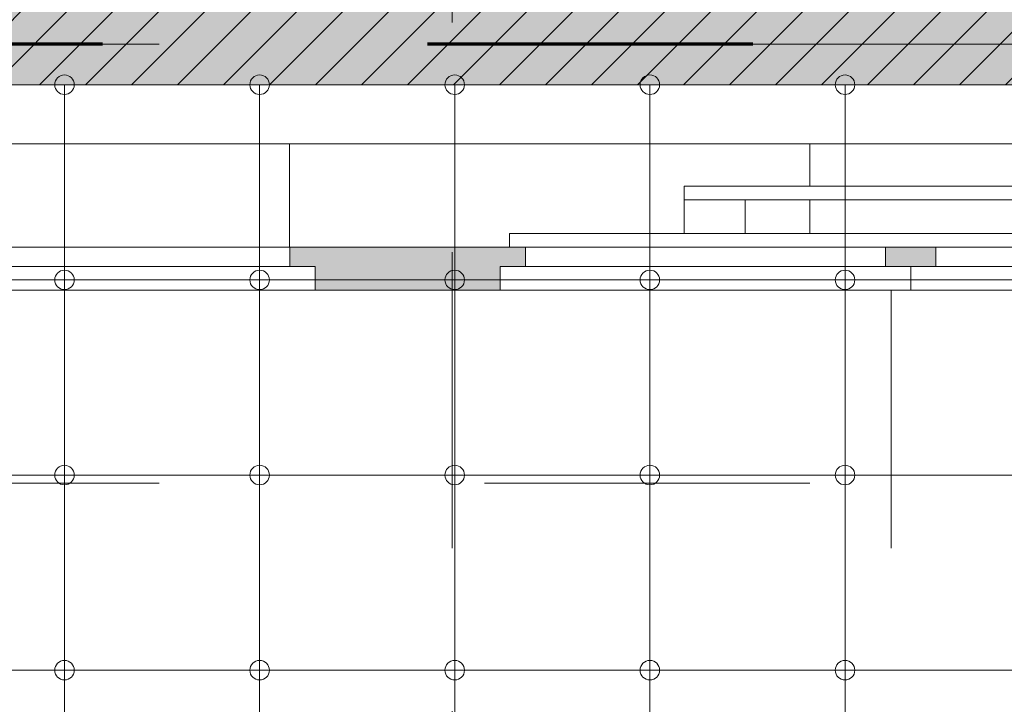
# Model space of a CAD drawing. Header units: metres. Extents: x -45 to 152, y -127 to 99.
# Tile 117 of 256: x -35.08 to -32.05, y -7.43 to -5.33. Entities that reach past the tile are written whole.
import ezdxf

# ---------------------------------------------------------------- set-up
doc = ezdxf.new("R2010")
doc.units = ezdxf.units.M
for name, pattern in [('Achsen 01', [5.291531, 3.175, -1.058062, 0.352704, -0.705764]), ('gestrichelt - 01', [2, 1, -1]), ('Raster 01', [2, 1, -1])]:
    doc.linetypes.add(name, pattern=pattern)
for name, color, linetype, lineweight, true_color in [('013_Beton und Stahlbetonarbeiten-000 Sichtbeton-341 tragende In', 5, 'Continuous', 5, 0x0000ff), ('ACTES-Einrichtung Aufsicht.', 7, 'Continuous', 9, 0xa6a6a6), ('AV1-Achsen', 1, 'Achsen 01', 18, 0xff0000), ('AV1-Raster', 7, 'Raster 01', 9, 0xa6a6a6)]:
    doc.layers.add(name, color=color, linetype=linetype, lineweight=lineweight, true_color=true_color)
for name, color, linetype, lineweight in [('013_Beton und Stahlbetonarbeiten-340 Innenwände', 7, 'Continuous', 18), ('036_Bodenbelagarbeiten-350 Doppelbodenelement', 7, 'Continuous', 9), ('_1.35m (3D)', 7, 'Continuous', 9), ('_GRU (2D)', 7, 'Continuous', 9), ('_OG 2 (2D)', 7, 'Continuous', 9), ('AV1-Brandschutzkonzept-Brandschutzkonzept', 7, 'Continuous', 5), ('Keine', 7, 'Continuous', 9)]:
    doc.layers.add(name, color=color, linetype=linetype, lineweight=lineweight)

# ---------------------------------------------------------------- blocks, each defined once
blk = doc.blocks.new('Group-2')
at = {"layer": 'AV1-Raster'}
for p, q in [((-33.75, -22.95), (-33.75, 1.35)), ((-32.4, -22.95), (-32.4, 1.35)), ((1.35, -5.4), (-40.5, -5.4)), ((1.35, -6.75), (-40.5, -6.75))]:
    blk.add_line(p, q, dxfattribs=at)
blk = doc.blocks.new('1.35m (3D)')
at = {"layer": 'AV1-Raster', "color": 7}
blk.add_blockref('Group-2', (0, 0), dxfattribs=at)
blk = doc.blocks.new('Group-93')
at = {"color": 255, "transparency": 33554559}
for points in [[(-32.65, -5.7062), (-31.05, -5.7062), (-31.05, -6.1562), (-32.65, -6.1562)], [(-32.2668, -6.4122), (-29.8332, -6.4122), (-29.8332, -6.1768), (-32.2668, -6.1768)]]:
    blk.add_wipeout(points, dxfattribs=at).dxf.layer = 'ACTES-Einrichtung Aufsicht.'
at = {"layer": 'ACTES-Einrichtung Aufsicht.', "flags": 128}
blk.add_lwpolyline([(-32.65, -5.7062), (-31.05, -5.7062), (-31.05, -6.1562), (-32.65, -6.1562)], close=True, dxfattribs=at)
at = {"color": 255, "transparency": 33554559}
blk.add_wipeout([(-34.25, -5.7062), (-32.65, -5.7062), (-32.65, -6.1562), (-34.25, -6.1562)], dxfattribs=at).dxf.layer = 'ACTES-Einrichtung Aufsicht.'
at = {"layer": 'ACTES-Einrichtung Aufsicht.', "flags": 128}
blk.add_lwpolyline([(-34.25, -5.7062), (-32.65, -5.7062), (-32.65, -6.1562), (-34.25, -6.1562)], close=True, dxfattribs=at)
at = {"color": 255, "transparency": 33554559}
blk.add_wipeout([(-35.85, -5.7062), (-34.25, -5.7062), (-34.25, -6.1562), (-35.85, -6.1562)], dxfattribs=at).dxf.layer = 'ACTES-Einrichtung Aufsicht.'
at = {"layer": 'ACTES-Einrichtung Aufsicht.', "linetype": 'Continuous', "lineweight": 0, "transparency": 33554559}
blk.add_hatch(color=43, dxfattribs=at).paths.add_polyline_path([(-36.6, -6.0241), (-25.5, -6.0241), (-25.5, -6.1562), (-36.6, -6.1562)])
at = {"layer": 'ACTES-Einrichtung Aufsicht.', "flags": 128}
blk.add_lwpolyline([(-35.85, -5.7062), (-34.25, -5.7062), (-34.25, -6.1562), (-35.85, -6.1562)], close=True, dxfattribs=at)
at = {"layer": 'ACTES-Einrichtung Aufsicht.', "color": 251, "flags": 128}
blk.add_lwpolyline([(-36.6, -6.0241), (-25.5, -6.0241), (-25.5, -6.1562), (-36.6, -6.1562)], close=True, dxfattribs=at)
at = {"color": 255, "transparency": 33554559}
blk.add_wipeout([(-32.65, -6.0241), (-31.05, -6.0241), (-31.05, -5.7062), (-32.65, -5.7062)], dxfattribs=at).dxf.layer = 'ACTES-Einrichtung Aufsicht.'
at = {"color": 255, "transparency": 33554687}
blk.add_wipeout([(-33.6015, -6.084), (-32.3396, -6.084), (-32.3396, -6.1562), (-33.6015, -6.1562)], dxfattribs=at).dxf.layer = 'ACTES-Einrichtung Aufsicht.'
at = {"layer": 'ACTES-Einrichtung Aufsicht.', "flags": 128}
blk.add_lwpolyline([(-32.65, -6.0241), (-31.05, -6.0241), (-31.05, -5.7062), (-32.65, -5.7062)], close=True, dxfattribs=at)
at = {"layer": 'ACTES-Einrichtung Aufsicht.', "transparency": 33554559, "flags": 128}
blk.add_lwpolyline([(-33.6015, -6.084), (-32.3396, -6.084), (-32.3396, -6.1562), (-33.6015, -6.1562)], close=True, dxfattribs=at)
at = {"color": 255, "transparency": 33554559}
blk.add_wipeout([(-34.25, -6.0241), (-32.65, -6.0241), (-32.65, -5.7062), (-34.25, -5.7062)], dxfattribs=at).dxf.layer = 'ACTES-Einrichtung Aufsicht.'
at = {"color": 255, "transparency": 33554687}
blk.add_wipeout([(-32.2622, -6.0241), (-31.1549, -6.0241), (-31.1549, -6.084), (-32.2622, -6.084)], dxfattribs=at).dxf.layer = 'ACTES-Einrichtung Aufsicht.'
at = {"layer": 'ACTES-Einrichtung Aufsicht.', "flags": 128}
blk.add_lwpolyline([(-34.25, -6.0241), (-32.65, -6.0241), (-32.65, -5.7062), (-34.25, -5.7062)], close=True, dxfattribs=at)
at = {"layer": 'ACTES-Einrichtung Aufsicht.', "transparency": 33554559, "flags": 128}
blk.add_lwpolyline([(-32.2622, -6.0241), (-31.1549, -6.0241), (-31.1549, -6.084), (-32.2622, -6.084)], close=True, dxfattribs=at)
at = {"color": 255, "transparency": 33554559}
blk.add_wipeout([(-35.85, -6.1562), (-34.25, -6.1562), (-34.25, -5.7062), (-35.85, -5.7062)], dxfattribs=at).dxf.layer = 'ACTES-Einrichtung Aufsicht.'
blk.add_wipeout([(-32.9944, -5.9825), (-32.8904, -5.9825), (-32.8904, -5.8785), (-32.9944, -5.8785)], dxfattribs=at).translate(0, 0, 0.5994).dxf.layer = 'ACTES-Einrichtung Aufsicht.'
at = {"color": 255, "transparency": 33554687}
for points in [[(-33.5242, -6.0241), (-32.4169, -6.0241), (-32.4169, -6.084), (-33.5242, -6.084)], [(-32.3396, -6.084), (-31.0777, -6.084), (-31.0777, -6.1562), (-32.3396, -6.1562)]]:
    blk.add_wipeout(points, dxfattribs=at).dxf.layer = 'ACTES-Einrichtung Aufsicht.'
at = {"layer": 'ACTES-Einrichtung Aufsicht.', "flags": 128}
for points in [[(-35.85, -6.1562), (-34.25, -6.1562), (-34.25, -5.7062), (-35.85, -5.7062)], [(-32.9944, -5.9825), (-32.8904, -5.9825), (-32.8904, -5.8785), (-32.9944, -5.8785)]]:
    blk.add_lwpolyline(points, close=True, dxfattribs=at)
at = {"layer": 'ACTES-Einrichtung Aufsicht.', "transparency": 33554559, "flags": 128}
for points in [[(-33.5242, -6.0241), (-32.4169, -6.0241), (-32.4169, -6.084), (-33.5242, -6.084)], [(-32.3396, -6.084), (-31.0777, -6.084), (-31.0777, -6.1562), (-32.3396, -6.1562)]]:
    blk.add_lwpolyline(points, close=True, dxfattribs=at)
at = {"color": 255, "transparency": 33554559}
blk.add_wipeout([(-33.0308, -6.0241), (-32.854, -6.0241), (-32.853, -6.024), (-32.8521, -6.0237), (-32.8512, -6.0232), (-32.8504, -6.0226), (-32.8497, -6.0218), (-32.8492, -6.0209), (-32.8489, -6.0199), (-32.8489, -6.0189), (-32.8489, -5.8421), (-32.8489, -5.8411), (-32.8492, -5.8401), (-32.8497, -5.8392), (-32.8504, -5.8384), (-32.8512, -5.8378), (-32.8521, -5.8373), (-32.853, -5.837), (-32.854, -5.8369), (-33.0308, -5.8369), (-33.0319, -5.837), (-33.0328, -5.8373), (-33.0337, -5.8378), (-33.0345, -5.8384), (-33.0352, -5.8392), (-33.0356, -5.8401), (-33.0359, -5.8411), (-33.036, -5.8421), (-33.036, -6.0189), (-33.0359, -6.0199), (-33.0356, -6.0209), (-33.0352, -6.0218), (-33.0345, -6.0226), (-33.0337, -6.0232), (-33.0328, -6.0237), (-33.0319, -6.024)], dxfattribs=at).translate(0, 0, 0.5994).dxf.layer = 'ACTES-Einrichtung Aufsicht.'
at = {"color": 255, "transparency": 33554687}
blk.add_wipeout([(-36.4515, -6.084), (-34.1708, -6.084), (-34.1708, -6.1562), (-36.4515, -6.1562)], dxfattribs=at).dxf.layer = 'ACTES-Einrichtung Aufsicht.'
at = {"layer": 'ACTES-Einrichtung Aufsicht.', "elevation": 0.5994, "flags": 128}
blk.add_lwpolyline([(-33.0308, -6.0241), (-32.854, -6.0241, 0.414214), (-32.8489, -6.0189), (-32.8489, -5.8421, 0.414214), (-32.854, -5.8369), (-33.0308, -5.8369, 0.414214), (-33.036, -5.8421), (-33.036, -6.0189, 0.414214)], format="xyb", close=True, dxfattribs=at)
at = {"layer": 'ACTES-Einrichtung Aufsicht.', "transparency": 33554559, "flags": 128}
blk.add_lwpolyline([(-36.4515, -6.084), (-34.1708, -6.084), (-34.1708, -6.1562), (-36.4515, -6.1562)], close=True, dxfattribs=at)
at = {"color": 255, "transparency": 33554559}
for points in [[(-33.036, -5.8369), (-29.064, -5.8369), (-29.064, -5.8785), (-33.036, -5.8785)], [(-33.5735, -5.9825), (-28.5819, -5.9825), (-28.5819, -6.0241), (-33.5735, -6.0241)]]:
    blk.add_wipeout(points, dxfattribs=at).dxf.layer = 'ACTES-Einrichtung Aufsicht.'
at = {"color": 255, "transparency": 33554687}
blk.add_wipeout([(-36.3743, -6.0241), (-34.2482, -6.0241), (-34.2482, -6.084), (-36.3743, -6.084)], dxfattribs=at).dxf.layer = 'ACTES-Einrichtung Aufsicht.'
at = {"layer": 'ACTES-Einrichtung Aufsicht.', "flags": 128}
for points in [[(-33.036, -5.8369), (-29.064, -5.8369), (-29.064, -5.8785), (-33.036, -5.8785)], [(-33.5735, -5.9825), (-28.5819, -5.9825), (-28.5819, -6.0241), (-33.5735, -6.0241)]]:
    blk.add_lwpolyline(points, close=True, dxfattribs=at)
at = {"layer": 'ACTES-Einrichtung Aufsicht.', "transparency": 33554559, "flags": 128}
blk.add_lwpolyline([(-36.3743, -6.0241), (-34.2482, -6.0241), (-34.2482, -6.084), (-36.3743, -6.084)], close=True, dxfattribs=at)
blk = doc.blocks.new('Group-101')
at = {"layer": 'ACTES-Einrichtung Aufsicht.', "color": 253}
blk.add_blockref('Group-93', (0, 0), dxfattribs=at)
blk = doc.blocks.new('OG 2 (2D)')
at = {"layer": 'AV1-Brandschutzkonzept-Brandschutzkonzept', "color": 40, "linetype": 'gestrichelt - 01', "lineweight": 70, "true_color": 0xffc000, "transparency": 33554687}
blk.add_line((-22.825, -5.4), (-39.15, -5.4), dxfattribs=at)
at = {"layer": 'ACTES-Einrichtung Aufsicht.'}
blk.add_blockref('Group-101', (0, 0), dxfattribs=at)
at = {"layer": '013_Beton und Stahlbetonarbeiten-340 Innenwände', "linetype": 'Continuous', "lineweight": 0, "true_color": 0xc0c0c0}
blk.add_hatch(color=9, dxfattribs=at).paths.add_polyline_path([(-22.825, -5.275), (-22.825, -5.525), (-39.025, -5.525), (-39.025, -5.275)])
at = {"layer": '013_Beton und Stahlbetonarbeiten-340 Innenwände', "linetype": 'Continuous', "lineweight": 13}
h = blk.add_hatch(dxfattribs=at)
h.set_pattern_fill('Stahlbeton-1', color=251, style=0, pattern_type=2)
h.set_pattern_definition([(45, (0, 0), (0.07071068, -0.07071068), [0.025, -0.025])])
h.paths.add_polyline_path([(-22.825, -5.275), (-22.825, -5.525), (-39.025, -5.525), (-39.025, -5.275)])
h = blk.add_hatch(dxfattribs=at)
h.set_pattern_fill('Stahlbeton', color=251, style=0, pattern_type=2)
h.set_pattern_definition([(-135, (0.03106, -0.03313), (0.07071068, -0.07071068), [])])
h.paths.add_polyline_path([(-22.825, -5.275), (-22.825, -5.525), (-39.025, -5.525), (-39.025, -5.275)])
at = {"layer": '013_Beton und Stahlbetonarbeiten-000 Sichtbeton-341 tragende In', "color": 30}
blk.add_solid([(-36.325, -5.525), (-25.775, -5.525), (-36.325, -5.475), (-25.775, -5.475)], dxfattribs=at)
at = {"layer": '013_Beton und Stahlbetonarbeiten-340 Innenwände', "flags": 128}
blk.add_lwpolyline([(-22.825, -5.275), (-22.825, -5.525), (-39.025, -5.525), (-39.025, -5.275)], close=True, dxfattribs=at)
at = {"layer": '036_Bodenbelagarbeiten-350 Doppelbodenelement', "color": 230, "linetype": 'Continuous', "flags": 128}
for points in [[(-35.5416, -5.525), (-34.9416, -5.525), (-34.9416, -6.125), (-35.5416, -6.125)], [(-34.9416, -5.525), (-34.3416, -5.525), (-34.3416, -6.125), (-34.9416, -6.125)], [(-34.3416, -5.525), (-33.7416, -5.525), (-33.7416, -6.125), (-34.3416, -6.125)], [(-33.7416, -5.525), (-33.1416, -5.525), (-33.1416, -6.125), (-33.7416, -6.125)], [(-33.1416, -5.525), (-32.5416, -5.525), (-32.5416, -6.125), (-33.1416, -6.125)], [(-32.5416, -5.525), (-31.9416, -5.525), (-31.9416, -6.125), (-32.5416, -6.125)], [(-35.5416, -6.125), (-34.9416, -6.125), (-34.9416, -6.725), (-35.5416, -6.725)], [(-34.9416, -6.125), (-34.3416, -6.125), (-34.3416, -6.725), (-34.9416, -6.725)], [(-34.3416, -6.125), (-33.7416, -6.125), (-33.7416, -6.725), (-34.3416, -6.725)], [(-33.7416, -6.125), (-33.1416, -6.125), (-33.1416, -6.725), (-33.7416, -6.725)], [(-33.1416, -6.125), (-32.5416, -6.125), (-32.5416, -6.725), (-33.1416, -6.725)], [(-32.5416, -6.125), (-31.9416, -6.125), (-31.9416, -6.725), (-32.5416, -6.725)], [(-35.5416, -6.725), (-34.9416, -6.725), (-34.9416, -7.325), (-35.5416, -7.325)], [(-34.9416, -6.725), (-34.3416, -6.725), (-34.3416, -7.325), (-34.9416, -7.325)], [(-34.3416, -6.725), (-33.7416, -6.725), (-33.7416, -7.325), (-34.3416, -7.325)], [(-33.7416, -6.725), (-33.1416, -6.725), (-33.1416, -7.325), (-33.7416, -7.325)], [(-33.1416, -6.725), (-32.5416, -6.725), (-32.5416, -7.325), (-33.1416, -7.325)], [(-32.5416, -6.725), (-31.9416, -6.725), (-31.9416, -7.325), (-32.5416, -7.325)], [(-35.5416, -7.325), (-34.9416, -7.325), (-34.9416, -7.925), (-35.5416, -7.925)], [(-34.9416, -7.325), (-34.3416, -7.325), (-34.3416, -7.925), (-34.9416, -7.925)], [(-34.3416, -7.325), (-33.7416, -7.325), (-33.7416, -7.925), (-34.3416, -7.925)], [(-33.7416, -7.325), (-33.1416, -7.325), (-33.1416, -7.925), (-33.7416, -7.925)], [(-33.1416, -7.325), (-32.5416, -7.325), (-32.5416, -7.925), (-33.1416, -7.925)], [(-32.5416, -7.325), (-31.9416, -7.325), (-31.9416, -7.925), (-32.5416, -7.925)]]:
    blk.add_lwpolyline(points, close=True, dxfattribs=at)
at = {"layer": '036_Bodenbelagarbeiten-350 Doppelbodenelement', "color": 230, "lineweight": 18}
for centre in [(-34.9416, -5.525), (-34.3416, -5.525), (-33.7416, -5.525), (-33.1416, -5.525), (-32.5416, -5.525), (-34.9416, -6.125), (-34.3416, -6.125), (-33.7416, -6.125), (-33.1416, -6.125), (-32.5416, -6.125), (-34.9416, -6.725), (-34.3416, -6.725), (-33.7416, -6.725), (-33.1416, -6.725), (-32.5416, -6.725), (-34.9416, -7.325), (-34.3416, -7.325), (-33.7416, -7.325), (-33.1416, -7.325), (-32.5416, -7.325)]:
    blk.add_circle(centre, 0.03, dxfattribs=at)
at = {"layer": 'Keine', "color": 8, "linetype": 'Continuous', "lineweight": 13, "flags": 128}
blk.add_lwpolyline([(-39.025, -5.525), (-23.075, -5.525), (-23.075, -21.475), (-39.025, -21.475)], close=True, dxfattribs=at)
blk = doc.blocks.new('Group-735')
at = {"layer": 'AV1-Achsen'}
blk.add_line((-33.75, -26.5), (-33.75, 4.9), dxfattribs=at)
blk = doc.blocks.new('Group-741')
at = {"layer": 'AV1-Achsen'}
blk.add_line((-43.35, -5.4), (4.2, -5.4), dxfattribs=at)
blk = doc.blocks.new('GRU (2D)')
at = {"layer": 'AV1-Achsen', "color": 7}
for name in ['Group-735', 'Group-741']:
    blk.add_blockref(name, (0, 0), dxfattribs=at)

msp = doc.modelspace()

# ---------------------------------------------------------------- block references
at = {"layer": '_1.35m (3D)'}
msp.add_blockref('1.35m (3D)', (0, 0), dxfattribs=at)

# ---------------------------------------------------------------- next in the draw order: block references
at = {"layer": '_OG 2 (2D)'}
msp.add_blockref('OG 2 (2D)', (0, 0), dxfattribs=at)

# ---------------------------------------------------------------- next in the draw order: block references
at = {"layer": '_GRU (2D)'}
msp.add_blockref('GRU (2D)', (0, 0), dxfattribs=at)

doc.saveas('drawing.dxf')
